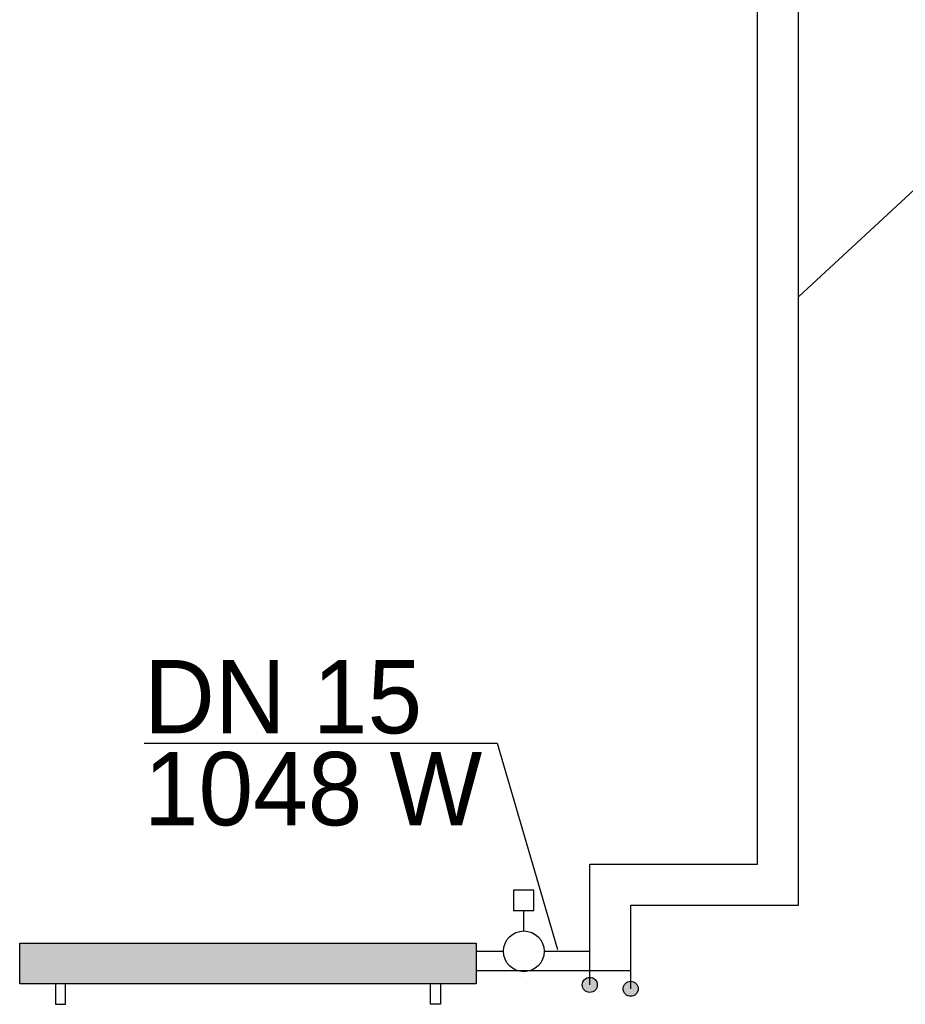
# Model space of a CAD drawing. Header units: millimetres. Extents: x -4202 to 34589, y -2795 to 14011.
# Tile 6 of 117: x -3772 to -3555, y 3177 to 3419. Entities that reach past the tile are written whole.
import ezdxf
from ezdxf.lldxf.tags import DXFTag

# ---------------------------------------------------------------- set-up
doc = ezdxf.new("R2010")
doc.units = ezdxf.units.MM
for name, color, linetype in [('IS_Armatura_podłączeniowa_grz._dolnozas.', 204, 'SOLID'), ('IS_Armatura_Therm', 206, 'SOLID'), ('IS_Grzejniki_Plan_rzut', 3, 'SOLID'), ('IS_Opisy_działek_Therm', 7, 'SOLID')]:
    doc.layers.add(name, color=color, linetype=linetype)
doc.layers.add('IS_Powrót', color=5, linetype='DASH', lineweight=30, true_color=0x0000ff)
doc.layers.add('IS_Zasilanie', color=1, linetype='SOLID', lineweight=30, true_color=0xff0000)
doc.layers.add('L-3 opis', color=34, linetype='Continuous', lineweight=25)
doc.styles.add('!S', font='txt')
tags = doc.linetypes.add('DASH', pattern=[15, 10, -5]).pattern_tags.tags
tags[6:7] = [DXFTag(74, 4), DXFTag(75, 0), DXFTag(340, '0'), DXFTag(46, 0.0), DXFTag(50, 0.0), DXFTag(44, 0.0), DXFTag(45, 0.0)]
tags[4:5] = [DXFTag(74, 4), DXFTag(75, 0), DXFTag(340, '0'), DXFTag(46, 0.0), DXFTag(50, 0.0), DXFTag(44, 0.0), DXFTag(45, 0.0)]
tags = doc.linetypes.add('SOLID', pattern=[10, 10, 0]).pattern_tags.tags
tags[6:7] = [DXFTag(74, 4), DXFTag(75, 0), DXFTag(340, '0'), DXFTag(46, 0.0), DXFTag(50, 0.0), DXFTag(44, 0.0), DXFTag(45, 0.0)]
tags[4:5] = [DXFTag(74, 4), DXFTag(75, 0), DXFTag(340, '0'), DXFTag(46, 0.0), DXFTag(50, 0.0), DXFTag(44, 0.0), DXFTag(45, 0.0)]

msp = doc.modelspace()

# ---------------------------------------------------------------- hatches: boundary and pattern name
at = {"layer": 'IS_Grzejniki_Plan_rzut'}
msp.add_hatch(color=8, dxfattribs=at).paths.add_polyline_path([(-3659.927, 3182.452), (-3771.927, 3182.452), (-3771.927, 3192.452), (-3659.927, 3192.452)])
at = {"layer": 'L-3 opis'}
h = msp.add_hatch(color=1, dxfattribs=at)
edge = h.paths.add_edge_path()
edge.add_arc((-3505.395, 5171.247), 1.842, 0, 360)
edge = h.paths.add_edge_path()
edge.add_arc((-3632.088, 3182.178), 1.842, 0, 360)
edge = h.paths.add_edge_path()
edge.add_arc((-3559.537, 857.78), 1.842, 0, 360)
h = msp.add_hatch(color=5, dxfattribs=at)
edge = h.paths.add_edge_path()
edge.add_arc((-3549.517, 856.818), 1.842, 0, 360)
edge = h.paths.add_edge_path()
edge.add_arc((-3495.374, 5170.285), 1.842, 0, 360)
edge = h.paths.add_edge_path()
edge.add_arc((-3622.067, 3181.216), 1.842, 0, 360)

# ---------------------------------------------------------------- linework, layer by layer
at = {"layer": 'IS_Armatura_podłączeniowa_grz._dolnozas.'}
msp.add_line((-3666.927, 3183.452), (-3666.927, 3183.452), dxfattribs=at)
at = {"layer": 'IS_Armatura_Therm', "color": 1, "lineweight": 30}
for p, q in [((-3645.788, 3205.42), (-3650.788, 3205.417)), ((-3650.788, 3205.417), (-3650.785, 3200.417)), ((-3645.785, 3200.42), (-3645.788, 3205.42)), ((-3650.785, 3200.417), (-3645.785, 3200.42)), ((-3648.281, 3195.419), (-3648.285, 3200.419))]:
    msp.add_line(p, q, dxfattribs=at)
msp.add_ellipse((-3648.278, 3190.419), major_axis=(5, 0), ratio=1, dxfattribs=at)
at = {"layer": 'IS_Grzejniki_Plan_rzut'}
for p, q in [((-3771.927, 3182.452), (-3771.927, 3192.452)), ((-3771.927, 3192.452), (-3659.927, 3192.452)), ((-3659.927, 3192.452), (-3659.927, 3182.452)), ((-3659.927, 3182.452), (-3771.927, 3182.452)), ((-3763.177, 3182.452), (-3763.177, 3177.452)), ((-3760.677, 3177.452), (-3760.677, 3182.452)), ((-3671.177, 3177.452), (-3671.177, 3182.452)), ((-3668.677, 3182.452), (-3668.677, 3177.452)), ((-3647.728, 3182.452), (-3647.728, 3182.452)), ((-3763.177, 3177.452), (-3760.677, 3177.452)), ((-3668.677, 3177.452), (-3671.177, 3177.452))]:
    msp.add_line(p, q, dxfattribs=at)
at = {"layer": 'IS_Opisy_działek_Therm'}
for p, q in [((-3540.366, 3388.596), (-3580.91, 3351.096)), ((-3741.436, 3241.506), (-3654.792, 3241.506)), ((-3654.792, 3241.506), (-3640.035, 3190.848))]:
    msp.add_line(p, q, dxfattribs=at)
at = {"layer": 'IS_Powrót'}
for p, q in [((-3580.91, 3201.773), (-3580.91, 3456.373)), ((-3622.067, 3201.773), (-3580.91, 3201.773)), ((-3622.067, 3181.216), (-3622.067, 3201.773)), ((-3659.927, 3185.706), (-3622.067, 3185.706))]:
    msp.add_line(p, q, dxfattribs=at)
msp.add_circle((-3622.067, 3181.216), 1.842, dxfattribs=at)
at = {"layer": 'IS_Zasilanie'}
for p, q in [((-3590.929, 3211.806), (-3590.939, 3466.398)), ((-3632.089, 3211.795), (-3590.929, 3211.799)), ((-3632.088, 3182.178), (-3632.089, 3211.795)), ((-3659.927, 3190.418), (-3653.278, 3190.419)), ((-3643.278, 3190.419), (-3632.088, 3190.42))]:
    msp.add_line(p, q, dxfattribs=at)
msp.add_circle((-3632.088, 3182.178), 1.842, dxfattribs=at)

# ---------------------------------------------------------------- texts
at = {"layer": 'IS_Opisy_działek_Therm', "char_height": 18, "style": '!S'}
for s, insert, attachment_point in [('DN 15', (-3741.436, 3243.666), 7), ('1048 W', (-3741.436, 3239.346), 1)]:
    msp.add_mtext(s, dxfattribs=dict(at, insert=insert, attachment_point=attachment_point))

doc.saveas('drawing.dxf')
